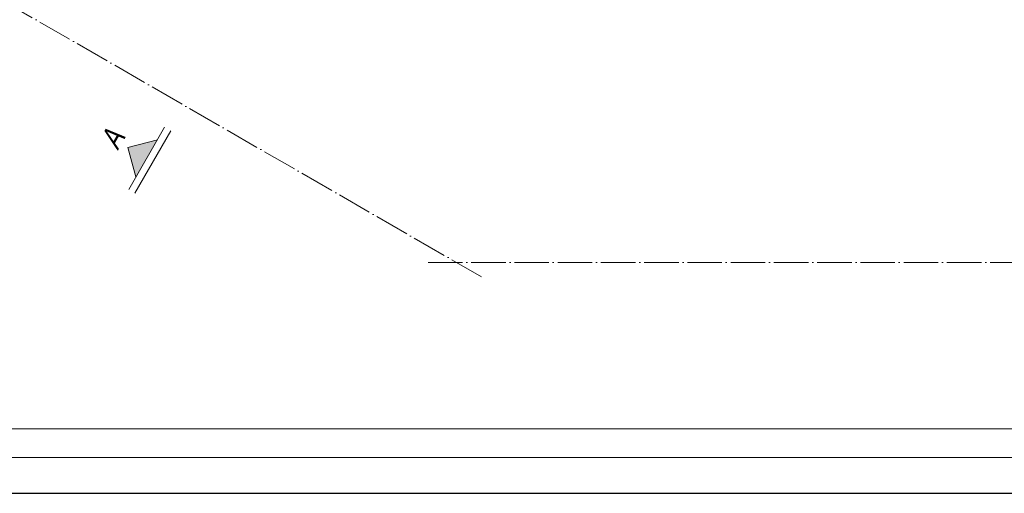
# Model space of a CAD drawing. Header units: millimetres. Extents: x 558 to 31258, y -5755 to 11028.
# Tile 39 of 144: x 22975 to 23660, y 4066 to 4396. Entities that reach past the tile are written whole.
import ezdxf
from ezdxf.enums import TextEntityAlignment as Align

# ---------------------------------------------------------------- set-up
doc = ezdxf.new("R2010")
doc.units = ezdxf.units.MM
doc.linetypes.add('ACAD_ISO04W100', pattern=[30, 24, -3, 0, -3])
doc.layers.get('Defpoints').update_dxf_attribs({"color": 252})
for name, color, linetype, lineweight in [('K_Opis_zmienny', 252, 'Continuous', 13), ('K_Osie', 252, 'ACAD_ISO04W100', 5), ('K_Ramka', 252, 'Continuous', 18)]:
    doc.layers.add(name, color=color, linetype=linetype, lineweight=lineweight)
doc.styles.add('Tytuł 50', font='arial.ttf', dxfattribs={"width": 0.8, "oblique": 10, "height": 15})

msp = doc.modelspace()

# ---------------------------------------------------------------- hatches: boundary and pattern name
at = {"layer": 'K_Opis_zmienny'}
msp.add_hatch(color=256, dxfattribs=at).paths.add_polyline_path([(23050.048, 4306.776), (23070.538, 4312.266), (23055.538, 4286.286)])

# ---------------------------------------------------------------- linework, layer by layer
at = {"layer": 'Defpoints'}
msp.add_lwpolyline([(22371.174, 4065.976), (24471.174, 4065.976), (24471.174, 5550.976), (22371.174, 5550.976)], close=True, dxfattribs=at)
at = {"layer": 'K_Opis_zmienny'}
for p, q in [((23075.538, 4320.927), (23050.538, 4277.625)), ((23079.868, 4318.427), (23054.868, 4275.125)), ((23050.048, 4306.776), (23070.538, 4312.266)), ((23050.048, 4306.776), (23055.538, 4286.286))]:
    msp.add_line(p, q, dxfattribs=at)
at = {"layer": 'K_Opis_zmienny', "ltscale": 0.5}
msp.add_lwpolyline([(22496.174, 5505.976), (24046.174, 5505.976), (24046.174, 4110.976), (22496.174, 4110.976), (22496.174, 5505.976)], dxfattribs=at)
at = {"layer": 'K_Osie'}
for p, q in [((23296.19, 4216.627), (22662.052, 4582.747)), ((23258.87, 4226.627), (23840.798, 4226.627))]:
    msp.add_line(p, q, dxfattribs=at)
at = {"layer": 'K_Ramka'}
msp.add_lwpolyline([(22396.174, 4090.976), (24446.174, 4090.976), (24446.174, 5525.976), (22396.174, 5525.976)], close=True, dxfattribs=at)

# ---------------------------------------------------------------- texts
at = {"layer": 'K_Opis_zmienny', "style": 'Tytuł 50', "oblique": 10, "width": 0.8}
msp.add_text('A', height=15, rotation=60, dxfattribs=at).set_placement((23039.222, 4313.026), align=Align.MIDDLE_CENTER)

doc.saveas('drawing.dxf')
